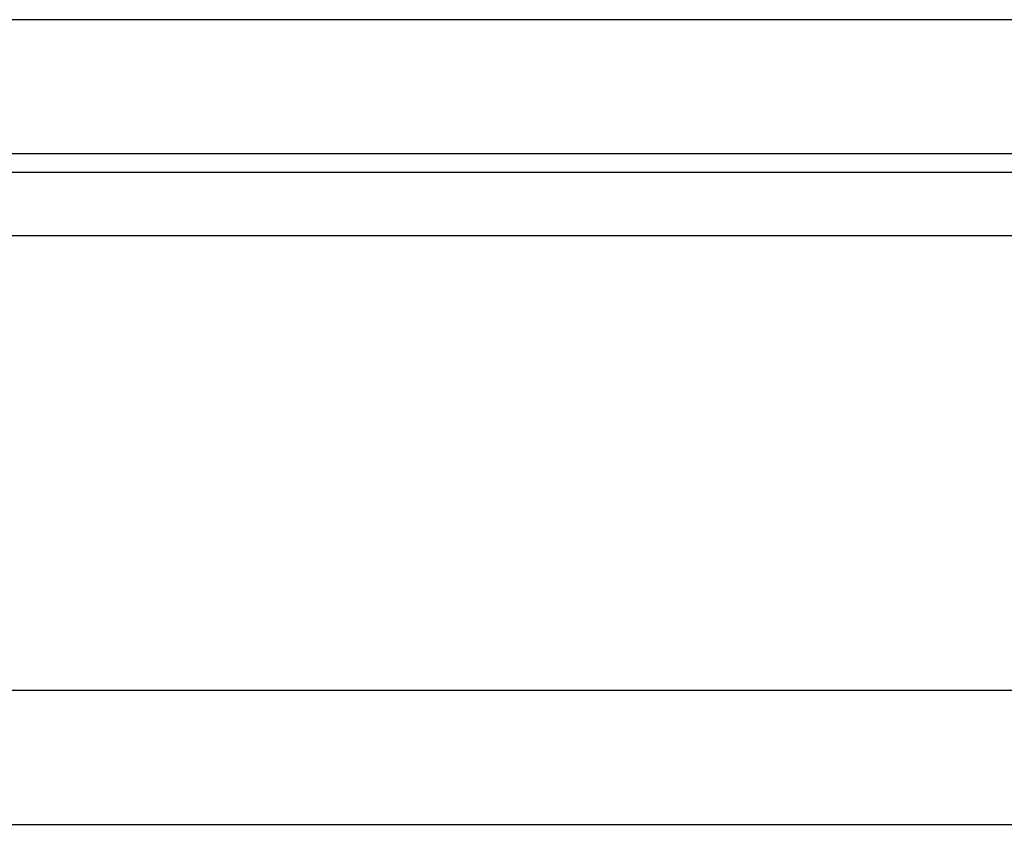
# Model space of a CAD drawing. Header units: millimetres. Extents: x 30 to 432, y -380 to -244.
# Tile 23 of 55: x 310 to 321, y -359 to -350. Entities that reach past the tile are written whole.
import ezdxf

# ---------------------------------------------------------------- set-up
doc = ezdxf.new("R2010")
doc.units = ezdxf.units.MM
doc.header["$LTSCALE"] = 0.15
doc.layers.add('OUT', color=3, linetype='CONTINUOUS')

msp = doc.modelspace()

# ---------------------------------------------------------------- linework, layer by layer
at = {"layer": 'OUT', "color": 0}
for p, q in [((384.674, -350.307), (261.674, -350.307)), ((384.674, -351.807), (261.674, -351.807)), ((223.567, -352.014), (426.704, -352.014)), ((223.207, -352.721), (426.704, -352.721)), ((222.817, -357.807), (426.704, -357.807)), ((176.704, -359.307), (426.704, -359.307))]:
    msp.add_line(p, q, dxfattribs=at)

doc.saveas('drawing.dxf')
